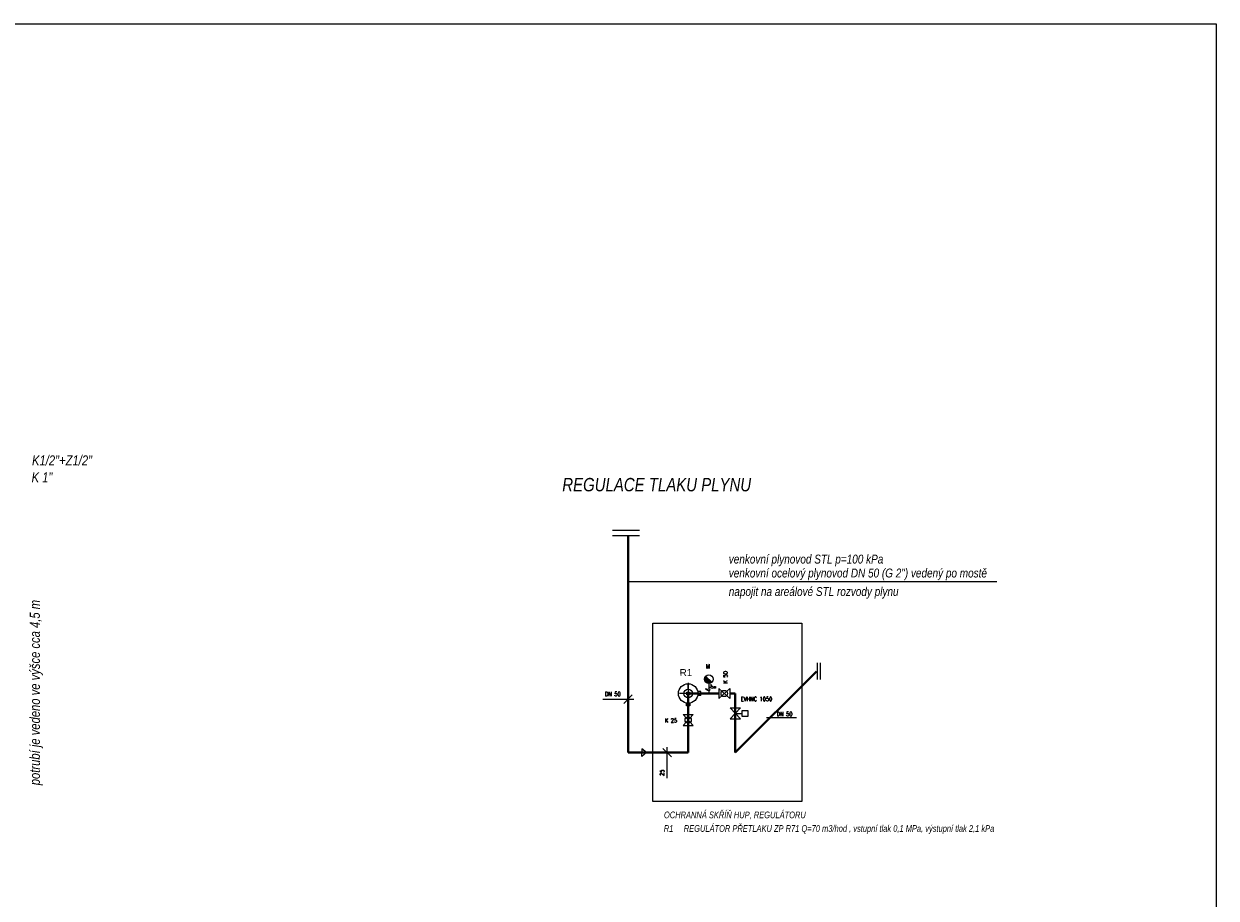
# Model space of a CAD drawing. Header units: millimetres. Extents: x 6435372 to 6591231, y 1734588 to 1852854.
# Tile 9 of 12: x 6557857 to 6591231, y 1774202 to 1798681. Entities that reach past the tile are written whole.
import ezdxf

# ---------------------------------------------------------------- set-up
doc = ezdxf.new("R2010")
doc.units = ezdxf.units.MM
for name, color, linetype in [('1', 7, 'Continuous'), ('plyn-popis', 7, 'Continuous'), ('PLYNNOVY', 7, 'Continuous'), ('SCHEMA', 7, 'Continuous')]:
    doc.layers.add(name, color=color, linetype=linetype)
for name, color, linetype, lineweight in [('LEGENDA', 7, 'Continuous', 0), ('Plyn', 6, 'Continuous', 30), ('plyn_popis', 7, 'Continuous', 18), ('plyn_potrubi', 40, 'PLYN2', 40)]:
    doc.layers.add(name, color=color, linetype=linetype, lineweight=lineweight)
doc.styles.add('ARIEL', font='arial.ttf')
doc.styles.add('INDRA', font='ariali.ttf')
doc.styles.get("Standard").update_dxf_attribs({"font": 'romans.shx'})
doc.linetypes.add('PLYN2', pattern='A,5,-0.5,["+",Standard,S=1,R=0,X=0,Y=-0.42],-1.2', length=6.7)

msp = doc.modelspace()

# ---------------------------------------------------------------- hatches: boundary and pattern name
at = {"layer": '1'}
h = msp.add_hatch(dxfattribs=at)
h.set_pattern_fill('ANSI31', scale=187.03125, angle=90, style=0)
h.set_pattern_definition([(135, (24949084.929, 11123784.373), (-16.531383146, -16.531383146), [])])
h.paths.add_polyline_path([(6576940, 1780418.9, 0.1920288), (6576906.4, 1780334.7, 0.6588722), (6577113, 1780246)])

# ---------------------------------------------------------------- linework, layer by layer
at = {"layer": '1', "color": 7}
for p, q in [((6577113, 1780246), (6576940, 1780418.9)), ((6577028.7, 1780212.5), (6577028.7, 1780106.2)), ((6576956.3, 1780030.1), (6576956.3, 1780084.4)), ((6576997, 1780030.1), (6576956.3, 1780030.1)), ((6577028.7, 1780106.2), (6577085.3, 1780106.2)), ((6577028.7, 1780105), (6577028.7, 1780066.3)), ((6577028.7, 1780002.9), (6577028.7, 1779932.4)), ((6577117.3, 1780164.7), (6577066.5, 1780164.7)), ((6577117.3, 1780139.1), (6577117.3, 1780164.7)), ((6577151.2, 1780106.2), (6577204.1, 1780106.2)), ((6577219.6, 1780083.6), (6577175, 1780083.6)), ((6577176.3, 1780129.9), (6577219.6, 1780129.9)), ((6577219.6, 1780129.9), (6577219.6, 1780083.6))]:
    msp.add_line(p, q, dxfattribs=at)
for centre, radius in [((6577028.7, 1780334.7), 122.3), ((6577028.7, 1780034.6), 31.7), ((6577118.3, 1780106.2), 33)]:
    msp.add_circle(centre, radius, dxfattribs=at)
at = {"layer": 'plyn-popis', "ltscale": 200}
msp.add_line((6577771.4, 1779374.2), (6577967, 1779374.2), dxfattribs=at)
at = {"layer": 'plyn-popis'}
msp.add_lwpolyline([(6575458.9, 1781900.7), (6579631.6, 1781900.7), (6579631.6, 1776911.3), (6575458.9, 1776911.3)], close=True, dxfattribs=at)
at = {"layer": 'plyn-popis', "ltscale": 200}
msp.add_lwpolyline([(6577967, 1779455.9), (6578118.1, 1779455.9), (6578118.1, 1779292.6), (6577967, 1779292.6)], close=True, dxfattribs=at)
at = {"layer": 'plyn_popis', "ltscale": 400}
for p, q in [((6574331.3, 1784509.7), (6575091.8, 1784509.7)), ((6574331.3, 1784354.3), (6575091.8, 1784354.3)), ((6580059, 1780786.7), (6580059, 1780323.7)), ((6580145.9, 1780786.7), (6580145.9, 1780323.7)), ((6575286.2, 1778279.2), (6575152.1, 1778386.7)), ((6575152.1, 1778386.7), (6575152.1, 1778278.9)), ((6575152.5, 1778171.3), (6575152.1, 1778279)), ((6575286.2, 1778279.2), (6575152.5, 1778171.3))]:
    msp.add_line(p, q, dxfattribs=at)
at = {"layer": 'plyn_popis', "ltscale": 200}
msp.add_line((6574771.6, 1783064.5), (6585090.8, 1783064.5), dxfattribs=at)
at = {"layer": 'plyn_popis', "ltscale": 400}
msp.add_lwpolyline([(6591231.3, 1798681.3), (6591231.3, 1739281.3), (6507231.3, 1739281.3), (6507231.3, 1798681.3)], close=True, dxfattribs=at)
at = {"layer": 'plyn_potrubi', "ltscale": 200}
for p, q in [((6574771.6, 1778279.2), (6574771.6, 1784354.3)), ((6577770.8, 1778281.5), (6580041.5, 1780552.2)), ((6576451.4, 1778279.2), (6576451.4, 1779932.4)), ((6577307.8, 1779932.4), (6576451.4, 1779932.4)), ((6577613.8, 1779931.6), (6577770.8, 1779931.6)), ((6577770.8, 1779931.6), (6577770.8, 1778281.5)), ((6576451.4, 1778279.2), (6574771.6, 1778279.2))]:
    msp.add_line(p, q, dxfattribs=at)
at = {"layer": 'SCHEMA', "color": 7, "linetype": 'Continuous'}
for p, q in [((6576451.4, 1780230.6), (6576451.4, 1779588.6)), ((6574888.6, 1779895.7), (6574654.6, 1779656.2)), ((6576868.9, 1779932.4), (6576208.8, 1779932.4)), ((6576634.8, 1779932.4), (6576253.9, 1779932.4)), ((6576451.4, 1780054.9), (6576451.4, 1780198.5)), ((6576804.5, 1779988.6), (6576718.9, 1779988.6)), ((6576804.5, 1779876.2), (6576718.9, 1779876.2)), ((6576804.5, 1779876.2), (6576804.5, 1779988.6)), ((6577613.8, 1779789.7), (6577307.8, 1780074)), ((6577307.8, 1780074), (6577307.8, 1779789.1)), ((6577307.8, 1779789.1), (6577613.8, 1780073.4)), ((6577613.8, 1780073.4), (6577613.8, 1779789.7)), ((6576593.3, 1779343.2), (6576309, 1779037.3)), ((6576593.9, 1779037.3), (6576309.6, 1779343.2)), ((6576309.6, 1779343.2), (6576593.3, 1779343.2)), ((6577912.9, 1779527.2), (6577628.6, 1779221.3)), ((6577628.6, 1779221.3), (6577913.5, 1779221.3)), ((6577913.5, 1779221.3), (6577629.2, 1779527.2)), ((6577629.2, 1779527.2), (6577912.9, 1779527.2)), ((6576309, 1779037.3), (6576593.9, 1779037.3)), ((6575742.4, 1778391.2), (6575981.9, 1778157.1))]:
    msp.add_line(p, q, dxfattribs=at)
at = {"layer": 'SCHEMA', "color": 7, "lineweight": -3, "ltscale": 80}
for p, q in [((6574061.2, 1779776.5), (6574930.6, 1779776.5)), ((6575861.6, 1777563.7), (6575861.6, 1778433.2))]:
    msp.add_line(p, q, dxfattribs=at)
at = {"layer": 'SCHEMA', "color": 7, "ltscale": 80}
for p, q in [((6578835.4, 1779343.9), (6578643.8, 1779156.6)), ((6579488.6, 1779250.3), (6578647.8, 1779250.3))]:
    msp.add_line(p, q, dxfattribs=at)
at = {"layer": 'SCHEMA', "color": 7, "linetype": 'Continuous'}
msp.add_lwpolyline([(6576497.5, 1779663), (6576497.5, 1779582.3), (6576405.3, 1779582.3), (6576405.3, 1779663)], dxfattribs=at)
for centre, radius in [((6576451.4, 1779932.4), 273.3), ((6576451.4, 1779932.4), 122.5), ((6576451.4, 1779932.4), 47.9), ((6577460.9, 1779932.4), 87.8), ((6576451.2, 1779190.3), 87.8)]:
    msp.add_circle(centre, radius, dxfattribs=at)

# ---------------------------------------------------------------- texts
at = {"layer": 'LEGENDA', "ltscale": 400, "style": 'INDRA', "width": 0.8}
for s, height, p in [('REGULACE TLAKU PLYNU', 375, (6572928.3, 1785592.6, -20295.3)), ('OCHRANNÁ SKŘÍŇ HUP, REGULÁTORU', 187.5, (6575774.8, 1776439.7, -20295.3)), ('R1     REGULÁTOR PŘETLAKU ZP R71 Q=70 m3/hod , vstupní tlak 0,1 MPa, výstupní tlak 2,1 kPa', 187.5, (6575769.3, 1776059))]:
    msp.add_text(s, height=height, dxfattribs=at).set_placement(p)
at = {"layer": 'Plyn', "color": 7, "style": 'ARIEL'}
msp.add_text('R1', height=196.88, rotation=0.77041, dxfattribs=at).set_placement((6576215.6, 1780417.4, -17539.5))
at = {"layer": 'plyn_popis', "linetype": 'Continuous', "style": 'INDRA', "width": 0.8}
for s, height, p in [('K1/2"+Z1/2"', 281.25, (6558085.3, 1786318.5)), ('K 1"', 281.25, (6558073.6, 1785846.2, 12523.2)), ('venkovní plynovod STL p=100 kPa', 250, (6577588.8, 1783570.5)), ('venkovní ocelový plynovod DN 50 (G 2") vedený po mostě', 250, (6577588.8, 1783180.4)), ('napojit na areálové STL rozvody plynu', 250, (6577588.8, 1782662.4))]:
    msp.add_text(s, height=height, dxfattribs=at).set_placement(p)
msp.add_text('potrubí je vedeno ve výšce cca 4,5 m', height=281.25, rotation=90, dxfattribs=at).set_placement((6558305.1, 1777363.9))
at = {"layer": 'PLYNNOVY', "color": 7, "linetype": 'Continuous', "width": 0.9}
for s, p in [('M', (6576949.9, 1780635, -8520.8)), ('DN 50', (6574122.3, 1779858.9)), ('EVHNC 1050', (6577923.5, 1779721.1)), ('K 25', (6575798.7, 1779119.8, -8520.8)), ('DN 50', (6578931.4, 1779298.9))]:
    msp.add_text(s, height=115.5, dxfattribs=at).set_placement(p)
for s, p in [('K 50', (6577553.2, 1780215.7)), ('25', (6575779.2, 1777624.9))]:
    msp.add_text(s, height=115.5, rotation=90, dxfattribs=at).set_placement(p)

doc.saveas('drawing.dxf')
